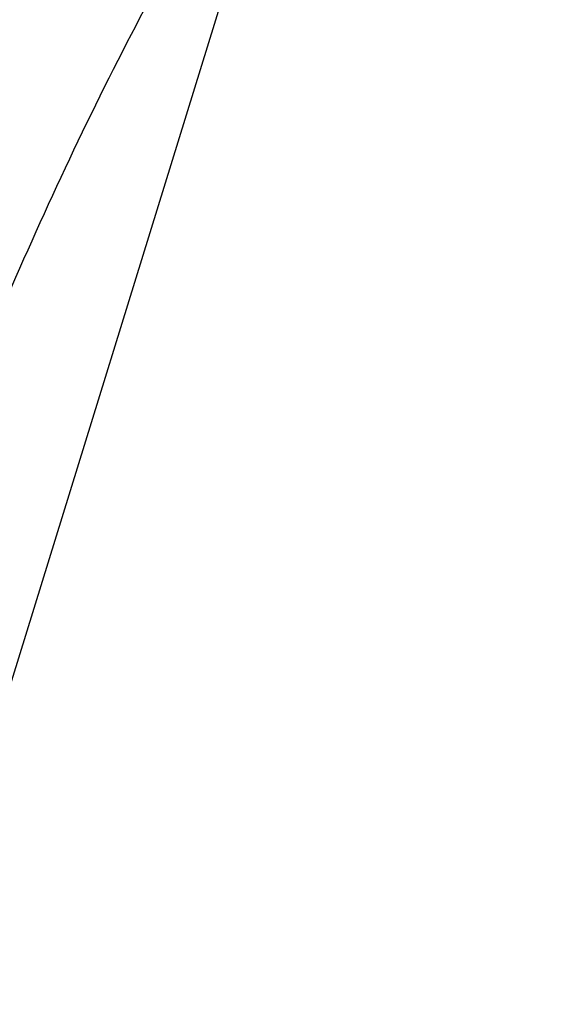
# Model space of a CAD drawing. Header units: millimetres. Extents: x 0 to 594, y 0 to 420.
# Tile 207 of 256: x 504.987 to 505.38, y 332.444 to 333.161. Entities that reach past the tile are written whole.
import ezdxf

# ---------------------------------------------------------------- set-up
doc = ezdxf.new("R2010")
doc.units = ezdxf.units.MM
doc.header["$LTSCALE"] = 32.67
doc.layers.get('0').update_dxf_attribs({"linetype": 'CONTINUOUS'})

msp = doc.modelspace()

# ---------------------------------------------------------------- linework, layer by layer
at = {"color": 7, "linetype": 'CONTINUOUS'}
msp.add_line((505.87979, 335.58791), (504.02799, 329.59546), dxfattribs=at)
for points, knots in [([(505.36716, 334.85023), (505.32881, 334.85022), (505.23691, 334.8421), (505.09311, 334.7986), (504.94007, 334.71443), (504.79176, 334.59495), (504.64901, 334.44148), (504.51268, 334.25536), (504.38373, 334.03808), (504.26314, 333.79139), (504.15188, 333.51732), (504.05089, 333.21813), (503.96101, 332.89632), (503.88301, 332.55461), (503.81756, 332.19588), (503.76521, 331.82316), (503.72643, 331.43963), (503.70154, 331.04853), (503.69075, 330.6532), (503.69416, 330.25699), (503.71175, 329.86328), (503.74335, 329.47541), (503.7887, 329.09667), (503.84741, 328.73029), (503.91896, 328.37936), (504.00276, 328.04687), (504.07508, 327.81074), (504.11828, 327.68562), (504.12616, 327.66329)], [0, 0, 0, 0, 0.014618, 0.035023, 0.056924, 0.080941, 0.107482, 0.136779, 0.168921, 0.20389, 0.241588, 0.281853, 0.32447, 0.369187, 0.415716, 0.463746, 0.512943, 0.562959, 0.613435, 0.664005, 0.714305, 0.763971, 0.81265, 0.86, 0.905696, 0.949437, 0.990953, 1, 1, 1, 1]), ([(505.64103, 334.82344), (505.61336, 334.81547), (505.53189, 334.78664), (505.4006, 334.71443), (505.25229, 334.59495), (505.10954, 334.44148), (504.97321, 334.25536), (504.84426, 334.03808), (504.72367, 333.79139), (504.61241, 333.51732), (504.51142, 333.21813), (504.42154, 332.89632), (504.34354, 332.55461), (504.27809, 332.19588), (504.22574, 331.82316), (504.18696, 331.43963), (504.16207, 331.04853), (504.15128, 330.6532), (504.15417, 330.31782), (504.16155, 330.11473), (504.16482, 330.04396)], [0, 0, 0, 0, 0.016462, 0.049296, 0.085301, 0.125092, 0.169014, 0.2172, 0.269626, 0.326142, 0.386506, 0.450397, 0.517436, 0.587193, 0.659199, 0.732954, 0.807937, 0.883609, 0.959424, 1, 1, 1, 1]), ([(505.18833, 333.35508), (505.18256, 333.3464), (505.138, 333.27816), (505.05925, 333.13959), (504.9617, 332.92792), (504.87294, 332.69212), (504.79385, 332.43453), (504.72524, 332.15774), (504.66782, 331.86455), (504.63531, 331.64621), (504.62046, 331.52625), (504.6184, 331.50909)], [0, 0, 0, 0, 0.016047, 0.125468, 0.245184, 0.374713, 0.513315, 0.660049, 0.813812, 0.973377, 1, 1, 1, 1])]:
    msp.add_open_spline(points, degree=3, knots=knots, dxfattribs=at)

doc.saveas('drawing.dxf')
